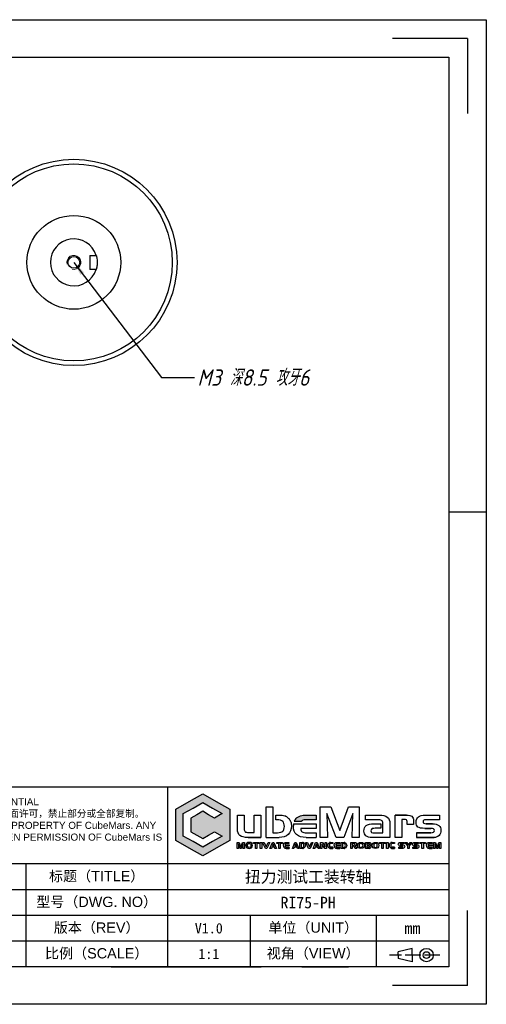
# Model space of a CAD drawing. Header units: inches. Extents: x 340 to 637, y -56 to 154.
# Tile 2 of 2: x 537 to 637, y -56 to 154. Entities that reach past the tile are written whole.
import ezdxf
from ezdxf.enums import TextEntityAlignment as Align

# ---------------------------------------------------------------- set-up
doc = ezdxf.new("R2010")
doc.units = ezdxf.units.IN
doc.linetypes.add('ACAD_ISO02W100', pattern=[15, 12, -3])
doc.layers.add('PDF_图层 1', color=7, linetype='Continuous')
doc.layers.add('尺寸', color=7, linetype='Continuous')
doc.styles.add('gb-s', font='gbeitc.shx', dxfattribs={"bigfont": 'gbcbig.shx'})
doc.styles.add('txt', font='txt.shx', dxfattribs={"bigfont": 'gbcbig.shx'})
doc.styles.add('宋体', font='txt')
doc.dimstyles.new('gb', dxfattribs={"dimtxt": 3.5, "dimasz": 3, "dimexe": 2.25, "dimexo": 2, "dimtad": 1, "dimzin": 0, "dimdsep": 46, "dimtxsty": 'gb-s', "dimcen": 2.5, "dimazin": 0, "dimtfac": 1, "dimtmove": 0, "dimatfit": 3, "dimfxl": 1, "dimtzin": 0, "dimarcsym": 0})

# ---------------------------------------------------------------- blocks, each defined once
blk = doc.blocks.new('工程图外发客户模板')
at = {"linetype": 'ByBlock', "lineweight": -3, "true_color": 0x00aeef}
h = blk.add_hatch(color=140, dxfattribs=at)
h.dxf.hatch_style = 1
edge = h.paths.add_edge_path()
edge.add_spline(control_points=[(2070.61, 1510.03), (2069.96, 1510.03), (2069.46, 1509.88), (2069.13, 1509.59)], knot_values=[0, 0, 0, 0, 1, 1, 1, 1], degree=3, periodic=0)
edge.add_arc((2070.03, 1508.56), 1.37, 131.2988, 157.8409)
edge.add_line((2068.76, 1509.08), (2069.9, 1509.08))
edge.add_arc((2070.23, 1508.83), 0.41, 126.2094, 143.6474, ccw=False)
edge.add_spline(control_points=[(2069.99, 1509.16), (2070.12, 1509.26), (2070.38, 1509.31), (2070.75, 1509.31)], knot_values=[0, 0, 0, 0, 1, 1, 1, 1], degree=3, periodic=0)
edge.add_line((2070.75, 1509.31), (2072.14, 1509.31))
edge.add_line((2072.14, 1509.31), (2072.14, 1510.03))
edge.add_line((2072.14, 1510.03), (2070.61, 1510.03))
at = {"layer": 'PDF_图层 1', "linetype": 'ByBlock', "lineweight": -3, "true_color": 0x00aeef, "transparency": 33554559}
h = blk.add_hatch(color=140, dxfattribs=at)
h.paths.add_polyline_path([(2054.52, 1513.35), (2056.62, 1512.14), (2058.72, 1510.93), (2058.72, 1508.51), (2058.72, 1506.09), (2056.62, 1504.88), (2054.52, 1503.67), (2052.43, 1504.88), (2050.33, 1506.09), (2050.33, 1508.51), (2050.33, 1510.93), (2052.43, 1512.14)])
h.paths.add_polyline_path([(2054.52, 1511.99), (2056.03, 1511.12), (2057.54, 1510.25), (2056.35, 1509.56), (2055.44, 1510.09), (2054.52, 1510.62), (2053.61, 1510.09), (2052.7, 1509.56), (2052.7, 1508.51), (2052.7, 1507.45), (2053.61, 1506.92), (2054.52, 1506.4), (2055.44, 1506.92), (2056.35, 1507.45), (2057.54, 1506.77), (2056.03, 1505.9), (2054.52, 1505.03), (2053.02, 1505.9), (2051.51, 1506.77), (2051.51, 1508.51), (2051.51, 1510.25), (2053.02, 1511.12)], flags=16)
at = {"lineweight": -3}
for p, q in [((1882.1, 1633.7), (2098.61, 1633.7)), ((2098.61, 1633.7), (2098.61, 1480.61)), ((2095.69, 1630.78), (2084.03, 1630.78)), ((2095.69, 1630.78), (2095.69, 1619.12)), ((1887.93, 1627.86), (2092.78, 1627.86)), ((2092.78, 1627.86), (2092.78, 1486.44)), ((2098.61, 1557.15), (2092.78, 1557.15)), ((2049.04, 1514.43), (2049.04, 1486.44)), ((2092.84, 1502.43), (1973.04, 1502.43)), ((2027.04, 1502.43), (2027.04, 1486.44)), ((2092.78, 1498.43), (1973.04, 1498.43)), ((2092.78, 1494.43), (1973.04, 1494.43)), ((2061.91, 1494.43), (2061.91, 1486.44)), ((2081.49, 1494.43), (2081.49, 1486.44)), ((2095.69, 1483.52), (2095.69, 1495.19)), ((2092.78, 1491.18), (2092.78, 1486.44)), ((2092.78, 1490.43), (1973.04, 1490.43)), ((2087.08, 1489.31), (2084.9, 1488.79)), ((2084.9, 1488.26), (2084.9, 1488.79)), ((2084.9, 1488.26), (2084.9, 1487.74)), ((2087.08, 1488.26), (2087.08, 1489.31)), ((2087.08, 1488.26), (2087.08, 1487.21)), ((2087.08, 1487.21), (2084.9, 1487.74)), ((2092.78, 1486.44), (1887.93, 1486.44)), ((2095.69, 1483.52), (2084.03, 1483.52)), ((2098.61, 1480.61), (1882.1, 1480.61))]:
    blk.add_line(p, q, dxfattribs=at)
at = {"linetype": 'ByBlock', "lineweight": -3}
for p, q in [((2064.38, 1506.55), (2064.38, 1511.3)), ((2064.38, 1511.3), (2065.42, 1511.3)), ((2065.42, 1511.3), (2065.42, 1507.29)), ((2065.42, 1511.3), (2065.42, 1511.3)), ((2059.93, 1507.82), (2059.93, 1510.03)), ((2059.93, 1510.03), (2060.97, 1510.03)), ((2060.97, 1510.03), (2060.97, 1507.9)), ((2062.5, 1507.32), (2062.5, 1510.03)), ((2062.5, 1510.03), (2063.55, 1510.03)), ((2063.55, 1510.03), (2063.55, 1506.55)), ((2065.87, 1509.28), (2065.87, 1510.03)), ((2065.87, 1510.03), (2066.32, 1510.03)), ((2067.89, 1509.5), (2067.89, 1509.5)), ((2069.13, 1509.59), (2069.13, 1509.59)), ((2070.61, 1510.03), (2072.14, 1510.03)), ((2070.61, 1510.03), (2070.61, 1510.03)), ((2072.14, 1510.03), (2072.14, 1509.31)), ((2079.85, 1509.31), (2079.85, 1510.03)), ((2079.85, 1510.03), (2081.99, 1510.03)), ((2084.42, 1506.55), (2084.42, 1510.03)), ((2089.11, 1510.03), (2091.35, 1510.03)), ((2089.11, 1510.03), (2089.11, 1510.03)), ((2091.35, 1510.03), (2091.35, 1509.31)), ((2066.06, 1509.28), (2065.87, 1509.28)), ((2066.06, 1509.28), (2066.06, 1509.28)), ((2068.21, 1508.97), (2068.21, 1508.97)), ((2068.64, 1508.65), (2068.64, 1508.65)), ((2068.64, 1508.65), (2069.78, 1508.65)), ((2068.64, 1508.65), (2068.64, 1508.65)), ((2068.76, 1509.08), (2069.9, 1509.08)), ((2069.78, 1508.65), (2071.66, 1508.65)), ((2072.14, 1507.92), (2069.78, 1507.92)), ((2069.99, 1509.16), (2069.99, 1509.16)), ((2072.14, 1509.31), (2070.75, 1509.31)), ((2071.66, 1508.65), (2072.14, 1508.65)), ((2072.14, 1508.65), (2072.14, 1507.92)), ((2081.59, 1509.31), (2079.85, 1509.31)), ((2081.16, 1508.66), (2082.2, 1508.66)), ((2081.16, 1508.66), (2081.16, 1508.66)), ((2082.2, 1507.97), (2081.31, 1507.97)), ((2081.59, 1509.31), (2081.59, 1509.31)), ((2082.2, 1508.66), (2082.2, 1507.97)), ((2082.54, 1508.74), (2082.54, 1508.75)), ((2082.55, 1508.74), (2082.54, 1508.74)), ((2082.55, 1507.97), (2082.55, 1508.74)), ((2082.55, 1507.59), (2082.55, 1507.97)), ((2083.62, 1508.73), (2083.62, 1506.55)), ((2083.62, 1508.73), (2083.62, 1508.73)), ((2085.83, 1509.36), (2085.47, 1509.36)), ((2085.47, 1509.36), (2085.47, 1506.55)), ((2085.83, 1509.36), (2085.83, 1509.36)), ((2086.29, 1508.57), (2086.29, 1509.02)), ((2087.29, 1508.57), (2086.29, 1508.57)), ((2087.29, 1509.16), (2087.29, 1508.57)), ((2087.29, 1509.16), (2087.29, 1509.16)), ((2091.35, 1509.31), (2089.51, 1509.31)), ((2059.93, 1507.82), (2059.93, 1507.82)), ((2061.66, 1507.32), (2062.5, 1507.32)), ((2061.66, 1507.32), (2061.66, 1507.32)), ((2064.38, 1506.55), (2066.39, 1506.55)), ((2065.42, 1507.29), (2066.14, 1507.29)), ((2070.61, 1506.55), (2072.14, 1506.55)), ((2070.75, 1507.28), (2072.14, 1507.28)), ((2072.14, 1507.28), (2072.14, 1506.55)), ((2083.62, 1506.55), (2080.81, 1506.55)), ((2081.24, 1507.25), (2082.55, 1507.25)), ((2081.24, 1507.25), (2081.24, 1507.25)), ((2082.55, 1507.25), (2082.55, 1507.59)), ((2085.47, 1506.55), (2084.42, 1506.55)), ((2087.78, 1507.28), (2087.78, 1506.55)), ((2065.47, 1505.55), (2065.35, 1505.22)), ((2065.35, 1505.22), (2065.6, 1505.22)), ((2065.47, 1505.55), (2065.6, 1505.22)), ((2067.08, 1505.31), (2067.08, 1505.31)), ((2067.29, 1504.9), (2067.29, 1504.9)), ((2067.33, 1505.4), (2067.94, 1505.4)), ((2067.33, 1505.4), (2067.33, 1505.4)), ((2067.94, 1505.23), (2067.33, 1505.23)), ((2067.52, 1505.77), (2067.93, 1505.77)), ((2067.52, 1505.77), (2067.52, 1505.77)), ((2067.93, 1505.61), (2067.55, 1505.61)), ((2067.93, 1505.77), (2067.93, 1505.61)), ((2067.94, 1505.4), (2067.94, 1505.23)), ((2067.94, 1505.01), (2067.94, 1504.85)), ((2068.96, 1505.55), (2068.84, 1505.22)), ((2068.84, 1505.22), (2069.09, 1505.22)), ((2068.96, 1505.55), (2069.09, 1505.22)), ((2069.6, 1504.85), (2069.6, 1505.77)), ((2069.6, 1505.77), (2070.06, 1505.77)), ((2070.07, 1505.61), (2069.81, 1505.61)), ((2069.81, 1505.61), (2069.81, 1505.01)), ((2069.81, 1505.01), (2070.08, 1505.01)), ((2070.07, 1505.61), (2070.07, 1505.61)), ((2070.23, 1505.74), (2070.23, 1505.74)), ((2072.19, 1505.55), (2072.07, 1505.22)), ((2072.07, 1505.22), (2072.32, 1505.22)), ((2072.19, 1505.55), (2072.32, 1505.22)), ((2074.24, 1504.87), (2074.24, 1504.87)), ((2074.77, 1505.6), (2074.39, 1505.6)), ((2074.4, 1505.77), (2074.4, 1505.77)), ((2074.4, 1505.77), (2074.77, 1505.77)), ((2074.4, 1505.77), (2074.4, 1505.77)), ((2074.77, 1505.77), (2074.77, 1505.6)), ((2074.77, 1505.02), (2074.77, 1504.85)), ((2074.96, 1505.31), (2074.96, 1505.31)), ((2075.18, 1504.9), (2075.18, 1504.9)), ((2075.22, 1505.4), (2075.83, 1505.4)), ((2075.22, 1505.4), (2075.22, 1505.4)), ((2075.83, 1505.23), (2075.22, 1505.23)), ((2075.4, 1505.77), (2075.82, 1505.77)), ((2075.4, 1505.77), (2075.4, 1505.77)), ((2075.82, 1505.61), (2075.44, 1505.61)), ((2075.82, 1505.77), (2075.82, 1505.61)), ((2075.83, 1505.4), (2075.83, 1505.23)), ((2075.83, 1505.01), (2075.83, 1504.85)), ((2076.04, 1504.85), (2076.04, 1505.77)), ((2076.04, 1505.77), (2076.51, 1505.77)), ((2076.51, 1505.61), (2076.26, 1505.61)), ((2076.26, 1505.61), (2076.26, 1505.01)), ((2076.26, 1505.01), (2076.53, 1505.01)), ((2076.51, 1505.61), (2076.51, 1505.61)), ((2076.67, 1505.74), (2076.67, 1505.74)), ((2077.53, 1504.85), (2077.53, 1505.77)), ((2077.53, 1505.77), (2078.2, 1505.77)), ((2078.03, 1505.62), (2077.75, 1505.62)), ((2077.75, 1505.62), (2077.75, 1505.36)), ((2077.75, 1505.36), (2078.03, 1505.36)), ((2078, 1505.21), (2077.75, 1505.21)), ((2077.75, 1505.21), (2077.75, 1504.85)), ((2078.24, 1504.85), (2078, 1505.21)), ((2078.03, 1505.62), (2078.03, 1505.62)), ((2078.24, 1505.23), (2078.5, 1504.85)), ((2079.84, 1504.85), (2079.84, 1505.77)), ((2079.84, 1505.77), (2080.42, 1505.77)), ((2080.35, 1505.22), (2080.04, 1505.22)), ((2080.04, 1505.22), (2080.04, 1505.01)), ((2080.04, 1505.01), (2080.36, 1505.01)), ((2080.34, 1505.6), (2080.05, 1505.6)), ((2080.05, 1505.6), (2080.05, 1505.38)), ((2080.05, 1505.38), (2080.35, 1505.38)), ((2080.34, 1505.6), (2080.34, 1505.6)), ((2080.35, 1505.22), (2080.35, 1505.22)), ((2080.62, 1504.93), (2080.62, 1504.93)), ((2083.8, 1504.87), (2083.8, 1504.87)), ((2084.33, 1505.6), (2083.94, 1505.6)), ((2083.96, 1505.77), (2083.96, 1505.77)), ((2083.96, 1505.77), (2084.33, 1505.77)), ((2083.96, 1505.77), (2083.96, 1505.77)), ((2084.33, 1505.77), (2084.33, 1505.6)), ((2084.33, 1505.02), (2084.33, 1504.85)), ((2084.99, 1504.85), (2084.99, 1505.02)), ((2084.99, 1505.02), (2085.53, 1505.02)), ((2085.02, 1505.31), (2085.02, 1505.31)), ((2085.25, 1505.77), (2085.87, 1505.77)), ((2085.25, 1505.77), (2085.25, 1505.77)), ((2085.87, 1505.62), (2085.32, 1505.62)), ((2085.87, 1505.77), (2085.87, 1505.62)), ((2087.2, 1504.85), (2087.2, 1505.02)), ((2087.2, 1505.02), (2087.74, 1505.02)), ((2087.23, 1505.31), (2087.23, 1505.31)), ((2087.45, 1505.77), (2088.08, 1505.77)), ((2087.45, 1505.77), (2087.45, 1505.77)), ((2088.08, 1505.62), (2087.53, 1505.62)), ((2088.08, 1505.77), (2088.08, 1505.62)), ((2089.31, 1505.31), (2089.31, 1505.31)), ((2089.53, 1504.9), (2089.53, 1504.9)), ((2089.57, 1505.4), (2090.18, 1505.4)), ((2089.57, 1505.4), (2089.57, 1505.4)), ((2090.18, 1505.23), (2089.57, 1505.23)), ((2089.76, 1505.77), (2090.17, 1505.77)), ((2089.76, 1505.77), (2089.76, 1505.77)), ((2090.17, 1505.61), (2089.79, 1505.61)), ((2090.17, 1505.77), (2090.17, 1505.61)), ((2090.18, 1505.4), (2090.18, 1505.23)), ((2090.18, 1505.01), (2090.18, 1504.85)), ((2070.09, 1504.85), (2069.6, 1504.85)), ((2070.09, 1504.85), (2070.09, 1504.85)), ((2070.09, 1504.85), (2070.09, 1504.85)), ((2076.54, 1504.85), (2076.04, 1504.85)), ((2076.54, 1504.85), (2076.54, 1504.85)), ((2076.54, 1504.85), (2076.54, 1504.85)), ((2077.75, 1504.85), (2077.53, 1504.85)), ((2078.5, 1504.85), (2078.24, 1504.85)), ((2078.5, 1504.85), (2078.5, 1504.85)), ((2080.44, 1504.85), (2079.84, 1504.85)), ((2080.44, 1504.85), (2080.44, 1504.85)), ((2080.44, 1504.85), (2080.44, 1504.85)), ((2085.64, 1504.85), (2084.99, 1504.85)), ((2085.64, 1504.85), (2085.64, 1504.85)), ((2087.85, 1504.85), (2087.2, 1504.85)), ((2087.85, 1504.85), (2087.85, 1504.85))]:
    blk.add_line(p, q, dxfattribs=at)
at = {"color": 1, "linetype": 'ACAD_ISO02W100', "lineweight": -3, "ltscale": 0.2}
blk.add_line((2091.41, 1488.26), (2083.54, 1488.26), dxfattribs=at)
at = {"linetype": 'ByBlock', "lineweight": -3}
for points in [[(2054.52, 1513.35), (2056.62, 1512.14), (2058.72, 1510.93), (2058.72, 1508.51), (2058.72, 1506.09), (2056.62, 1504.88), (2054.52, 1503.67), (2052.43, 1504.88), (2050.33, 1506.09), (2050.33, 1508.51), (2050.33, 1510.93), (2052.43, 1512.14), (2054.52, 1513.35)], [(2054.52, 1511.99), (2056.03, 1511.12), (2057.54, 1510.25), (2056.35, 1509.56), (2055.44, 1510.09), (2054.52, 1510.62), (2053.61, 1510.09), (2052.7, 1509.56), (2052.7, 1508.51), (2052.7, 1507.45), (2053.61, 1506.92), (2054.52, 1506.4), (2055.44, 1506.92), (2056.35, 1507.45), (2057.54, 1506.77), (2056.03, 1505.9), (2054.52, 1505.03), (2053.02, 1505.9), (2051.51, 1506.77), (2051.51, 1508.51), (2051.51, 1510.25), (2053.02, 1511.12), (2054.52, 1511.99)], [(2072.8, 1511.3), (2074.46, 1511.3), (2075.84, 1507.65), (2077.21, 1511.3), (2078.87, 1511.3), (2078.87, 1506.55), (2077.76, 1506.55), (2077.85, 1510.25), (2076.47, 1506.55), (2075.27, 1506.55), (2073.84, 1510.28), (2073.95, 1506.55), (2072.8, 1506.55), (2072.8, 1511.3)], [(2084.42, 1510.03), (2086.18, 1510.03), (2084.42, 1510.03)], [(2089.98, 1507.96), (2089.08, 1507.96), (2089.98, 1507.96)], [(2089.28, 1508.68), (2090.23, 1508.68), (2089.28, 1508.68)], [(2063.55, 1506.55), (2061.58, 1506.55), (2063.55, 1506.55)], [(2087.78, 1507.28), (2089.98, 1507.28), (2087.78, 1507.28)], [(2090.48, 1506.55), (2087.78, 1506.55), (2090.48, 1506.55)], [(2061.03, 1504.85), (2060.83, 1504.85), (2060.83, 1505.56), (2060.57, 1504.85), (2060.34, 1504.85), (2060.07, 1505.57), (2060.07, 1504.85), (2059.88, 1504.85), (2059.88, 1505.77), (2060.18, 1505.77), (2060.45, 1505.05), (2060.71, 1505.77), (2061.03, 1505.77), (2061.03, 1504.85)], [(2063.29, 1505.62), (2062.95, 1505.62), (2062.95, 1504.85), (2062.74, 1504.85), (2062.74, 1505.62), (2062.4, 1505.62), (2062.4, 1505.77), (2063.29, 1505.77), (2063.29, 1505.62)], [(2063.71, 1504.85), (2063.47, 1504.85), (2063.47, 1505.77), (2063.71, 1505.77), (2063.71, 1504.85)], [(2064.94, 1505.77), (2064.5, 1504.85), (2064.27, 1504.85), (2063.84, 1505.77), (2064.09, 1505.77), (2064.39, 1505.07), (2064.69, 1505.77), (2064.94, 1505.77)], [(2065.98, 1504.85), (2065.75, 1504.85), (2065.67, 1505.06), (2065.29, 1505.06), (2065.2, 1504.85), (2064.98, 1504.85), (2065.35, 1505.77), (2065.58, 1505.77), (2065.98, 1504.85)], [(2066.93, 1505.62), (2066.59, 1505.62), (2066.59, 1504.85), (2066.37, 1504.85), (2066.37, 1505.62), (2066.03, 1505.62), (2066.03, 1505.77), (2066.93, 1505.77), (2066.93, 1505.62)], [(2067.53, 1505.01), (2067.94, 1505.01), (2067.53, 1505.01)], [(2069.47, 1504.85), (2069.24, 1504.85), (2069.16, 1505.06), (2068.78, 1505.06), (2068.69, 1504.85), (2068.47, 1504.85), (2068.84, 1505.77), (2069.07, 1505.77), (2069.47, 1504.85)], [(2071.67, 1505.77), (2071.22, 1504.85), (2070.99, 1504.85), (2070.56, 1505.77), (2070.82, 1505.77), (2071.11, 1505.07), (2071.42, 1505.77), (2071.67, 1505.77)], [(2072.7, 1504.85), (2072.47, 1504.85), (2072.39, 1505.06), (2072.01, 1505.06), (2071.93, 1504.85), (2071.7, 1504.85), (2072.08, 1505.77), (2072.3, 1505.77), (2072.7, 1504.85)], [(2073.79, 1504.85), (2073.49, 1504.85), (2073.05, 1505.53), (2073.05, 1504.85), (2072.83, 1504.85), (2072.83, 1505.77), (2073.13, 1505.77), (2073.56, 1505.08), (2073.56, 1505.77), (2073.79, 1505.77), (2073.79, 1504.85)], [(2074.4, 1505.02), (2074.77, 1505.02), (2074.4, 1505.02)], [(2075.42, 1505.01), (2075.83, 1505.01), (2075.42, 1505.01)], [(2080.68, 1505.54), (2080.68, 1505.53), (2080.68, 1505.54)], [(2082.93, 1505.62), (2082.58, 1505.62), (2082.58, 1504.85), (2082.37, 1504.85), (2082.37, 1505.62), (2082.03, 1505.62), (2082.03, 1505.77), (2082.93, 1505.77), (2082.93, 1505.62)], [(2083.34, 1504.85), (2083.1, 1504.85), (2083.1, 1505.77), (2083.34, 1505.77), (2083.34, 1504.85)], [(2083.96, 1505.02), (2084.33, 1505.02), (2083.96, 1505.02)], [(2085.5, 1505.24), (2085.23, 1505.24), (2085.5, 1505.24)], [(2085.33, 1505.4), (2085.63, 1505.4), (2085.33, 1505.4)], [(2087.04, 1505.77), (2086.63, 1505.24), (2086.63, 1504.85), (2086.42, 1504.85), (2086.42, 1505.24), (2086.02, 1505.77), (2086.28, 1505.77), (2086.52, 1505.41), (2086.77, 1505.77), (2087.04, 1505.77)], [(2087.7, 1505.24), (2087.43, 1505.24), (2087.7, 1505.24)], [(2087.54, 1505.4), (2087.84, 1505.4), (2087.54, 1505.4)], [(2089.17, 1505.62), (2088.83, 1505.62), (2088.83, 1504.85), (2088.61, 1504.85), (2088.61, 1505.62), (2088.27, 1505.62), (2088.27, 1505.77), (2089.17, 1505.77), (2089.17, 1505.62)], [(2089.77, 1505.01), (2090.18, 1505.01), (2089.77, 1505.01)], [(2091.55, 1504.85), (2091.35, 1504.85), (2091.35, 1505.56), (2091.09, 1504.85), (2090.85, 1504.85), (2090.59, 1505.57), (2090.59, 1504.85), (2090.39, 1504.85), (2090.39, 1505.77), (2090.7, 1505.77), (2090.97, 1505.05), (2091.23, 1505.77), (2091.55, 1505.77), (2091.55, 1504.85)], [(2067.94, 1504.85), (2067.49, 1504.85), (2067.94, 1504.85)], [(2074.77, 1504.85), (2074.37, 1504.85), (2074.77, 1504.85)], [(2075.83, 1504.85), (2075.38, 1504.85), (2075.83, 1504.85)], [(2084.33, 1504.85), (2083.92, 1504.85), (2084.33, 1504.85)], [(2090.18, 1504.85), (2089.73, 1504.85), (2090.18, 1504.85)]]:
    blk.add_lwpolyline(points, close=True, dxfattribs=at)
blk.add_lwpolyline([(2080.68, 1505.54, 0.038218), (2080.68, 1505.56), (2080.68, 1505.54, 0.038218)], format="xyb", close=True, dxfattribs=at)
at = {"lineweight": -3}
for radius in [1.05, 0.525]:
    blk.add_circle((2089.31, 1488.26), radius, dxfattribs=at)
at = {"linetype": 'ByBlock', "lineweight": -3}
for centre, radius, start, end in [((2066.81, 1508.55), 1.43, 41.315, 71.2325), ((2066.69, 1508.4), 1.63, 20.4996, 42.4078), ((2070.03, 1508.56), 1.37, 131.2988, 157.8409), ((2071.11, 1508.3), 2.5, 171.8695, 180.1971), ((2070.23, 1508.83), 0.41, 126.2094, 143.6474), ((2067.63, 1505.3), 0.552, 179.3507, 205.7141), ((2067.49, 1505.3), 0.447, 243.3823, 269.9707), ((2070.06, 1505.3), 0.47, 69.3181, 89.8524), ((2070.1, 1505.44), 0.59, 269.4959, 280.1649), ((2074.4, 1505.31), 0.466, 90.0685, 112.4968), ((2074.37, 1505.3), 0.45, 254.163, 269.961), ((2075.51, 1505.3), 0.552, 179.3507, 205.7141), ((2075.38, 1505.3), 0.447, 243.38, 269.9636), ((2076.51, 1505.3), 0.47, 69.3181, 89.8524), ((2076.54, 1505.44), 0.59, 269.4915, 280.1629), ((2080.45, 1505.1), 0.244, 269.0255, 315.2757), ((2080.46, 1505.1), 0.238, 313.6236, 1.005), ((2083.96, 1505.31), 0.466, 90.0687, 112.5057), ((2083.92, 1505.3), 0.45, 254.17, 269.9541), ((2085.22, 1505.56), 0.315, 230.4204, 270.8321), ((2087.43, 1505.56), 0.315, 230.4111, 270.8414), ((2089.87, 1505.3), 0.552, 179.3507, 205.7141), ((2089.73, 1505.3), 0.447, 243.38, 269.9636)]:
    blk.add_arc(centre, radius, start, end, dxfattribs=at)
at = {"layer": 'PDF_图层 1', "linetype": 'ByBlock', "lineweight": -3}
for points in [[(2066.32, 1510.03), (2066.72, 1510.03), (2067.04, 1509.99), (2067.27, 1509.91)], [(2081.99, 1510.03), (2082.53, 1510.03), (2082.94, 1509.92), (2083.21, 1509.71)], [(2083.21, 1509.71), (2083.48, 1509.49), (2083.62, 1509.16), (2083.62, 1508.73)], [(2086.18, 1510.03), (2086.59, 1510.03), (2086.87, 1509.97), (2087.04, 1509.84)], [(2087.04, 1509.84), (2087.21, 1509.71), (2087.29, 1509.48), (2087.29, 1509.16)], [(2087.71, 1508.94), (2087.71, 1509.32), (2087.83, 1509.59), (2088.05, 1509.77)], [(2088.05, 1509.77), (2088.28, 1509.94), (2088.63, 1510.03), (2089.11, 1510.03)], [(2066.96, 1509.05), (2066.78, 1509.2), (2066.48, 1509.28), (2066.06, 1509.28)], [(2067.22, 1508.27), (2067.22, 1508.63), (2067.13, 1508.89), (2066.96, 1509.05)], [(2066.98, 1507.52), (2067.14, 1507.66), (2067.22, 1507.91), (2067.22, 1508.27)], [(2068.32, 1508.33), (2068.32, 1507.77), (2068.15, 1507.34), (2067.81, 1507.02)], [(2068.21, 1508.97), (2068.28, 1508.78), (2068.32, 1508.56), (2068.32, 1508.33)], [(2069.12, 1506.99), (2068.79, 1507.28), (2068.62, 1507.72), (2068.62, 1508.29)], [(2069.78, 1507.92), (2069.79, 1507.67), (2069.85, 1507.5), (2069.98, 1507.41)], [(2070.75, 1509.31), (2070.38, 1509.31), (2070.12, 1509.26), (2069.99, 1509.16)], [(2079.59, 1507.55), (2079.59, 1507.95), (2079.71, 1508.23), (2079.95, 1508.41)], [(2079.95, 1508.41), (2080.19, 1508.58), (2080.6, 1508.66), (2081.16, 1508.66)], [(2081.31, 1507.97), (2081.07, 1507.97), (2080.9, 1507.94), (2080.81, 1507.88)], [(2082.33, 1509.19), (2082.19, 1509.27), (2081.95, 1509.31), (2081.59, 1509.31)], [(2082.54, 1508.75), (2082.54, 1508.96), (2082.47, 1509.1), (2082.33, 1509.19)], [(2086.21, 1509.3), (2086.15, 1509.34), (2086.03, 1509.36), (2085.83, 1509.36)], [(2086.29, 1509.02), (2086.29, 1509.16), (2086.26, 1509.25), (2086.21, 1509.3)], [(2087.99, 1508.17), (2087.81, 1508.32), (2087.71, 1508.57), (2087.71, 1508.94)], [(2089.08, 1507.96), (2088.54, 1507.96), (2088.18, 1508.03), (2087.99, 1508.17)], [(2088.92, 1509.24), (2088.83, 1509.19), (2088.79, 1509.11), (2088.79, 1508.99)], [(2088.79, 1508.99), (2088.79, 1508.88), (2088.83, 1508.8), (2088.9, 1508.75)], [(2088.9, 1508.75), (2088.98, 1508.7), (2089.11, 1508.68), (2089.28, 1508.68)], [(2089.51, 1509.31), (2089.21, 1509.31), (2089.01, 1509.28), (2088.92, 1509.24)], [(2090.41, 1507.87), (2090.32, 1507.93), (2090.17, 1507.96), (2089.98, 1507.96)], [(2090.23, 1508.68), (2090.66, 1508.68), (2090.99, 1508.59), (2091.22, 1508.41)], [(2091.22, 1508.41), (2091.44, 1508.23), (2091.56, 1507.97), (2091.56, 1507.64)], [(2060.32, 1506.85), (2060.06, 1507.05), (2059.93, 1507.38), (2059.93, 1507.82)], [(2061.58, 1506.55), (2061, 1506.55), (2060.58, 1506.65), (2060.32, 1506.85)], [(2060.97, 1507.9), (2060.97, 1507.67), (2061.02, 1507.51), (2061.11, 1507.43)], [(2061.11, 1507.43), (2061.2, 1507.36), (2061.39, 1507.32), (2061.66, 1507.32)], [(2066.14, 1507.29), (2066.54, 1507.29), (2066.82, 1507.37), (2066.98, 1507.52)], [(2067.81, 1507.02), (2067.47, 1506.71), (2067, 1506.55), (2066.39, 1506.55)], [(2070.61, 1506.55), (2069.96, 1506.55), (2069.46, 1506.7), (2069.12, 1506.99)], [(2069.98, 1507.41), (2070.1, 1507.32), (2070.35, 1507.28), (2070.75, 1507.28)], [(2079.9, 1506.81), (2079.69, 1506.99), (2079.59, 1507.23), (2079.59, 1507.55)], [(2080.81, 1506.55), (2080.42, 1506.55), (2080.11, 1506.64), (2079.9, 1506.81)], [(2080.81, 1507.88), (2080.71, 1507.82), (2080.67, 1507.72), (2080.67, 1507.58)], [(2080.67, 1507.58), (2080.67, 1507.46), (2080.71, 1507.37), (2080.78, 1507.32)], [(2080.78, 1507.32), (2080.85, 1507.27), (2081.01, 1507.25), (2081.24, 1507.25)], [(2089.98, 1507.28), (2090.18, 1507.28), (2090.32, 1507.3), (2090.41, 1507.36)], [(2090.54, 1507.61), (2090.54, 1507.73), (2090.5, 1507.82), (2090.41, 1507.87)], [(2090.41, 1507.36), (2090.5, 1507.41), (2090.54, 1507.5), (2090.54, 1507.61)], [(2091.26, 1506.85), (2091.05, 1506.65), (2090.79, 1506.55), (2090.48, 1506.55)], [(2091.56, 1507.64), (2091.56, 1507.32), (2091.46, 1507.05), (2091.26, 1506.85)], [(2067.08, 1505.31), (2067.08, 1505.4), (2067.09, 1505.48), (2067.13, 1505.55)], [(2067.13, 1505.55), (2067.17, 1505.63), (2067.22, 1505.69), (2067.29, 1505.72)], [(2067.29, 1504.9), (2067.22, 1504.93), (2067.17, 1504.99), (2067.13, 1505.06)], [(2067.29, 1505.72), (2067.33, 1505.74), (2067.36, 1505.75), (2067.4, 1505.76)], [(2067.35, 1505.48), (2067.34, 1505.46), (2067.33, 1505.43), (2067.33, 1505.4)], [(2067.33, 1505.23), (2067.33, 1505.2), (2067.34, 1505.18), (2067.35, 1505.15)], [(2067.39, 1505.55), (2067.37, 1505.52), (2067.36, 1505.5), (2067.35, 1505.48)], [(2067.35, 1505.15), (2067.35, 1505.13), (2067.37, 1505.11), (2067.39, 1505.09)], [(2067.46, 1505.6), (2067.44, 1505.59), (2067.42, 1505.57), (2067.39, 1505.55)], [(2067.39, 1505.09), (2067.41, 1505.06), (2067.43, 1505.04), (2067.45, 1505.03)], [(2067.4, 1505.76), (2067.43, 1505.77), (2067.47, 1505.77), (2067.52, 1505.77)], [(2067.45, 1505.03), (2067.48, 1505.02), (2067.5, 1505.01), (2067.53, 1505.01)], [(2067.55, 1505.61), (2067.51, 1505.61), (2067.49, 1505.6), (2067.46, 1505.6)], [(2070.21, 1505.51), (2070.18, 1505.58), (2070.13, 1505.61), (2070.07, 1505.61)], [(2070.08, 1505.01), (2070.14, 1505.01), (2070.19, 1505.04), (2070.22, 1505.1)], [(2070.4, 1505.02), (2070.35, 1504.93), (2070.29, 1504.88), (2070.2, 1504.86)], [(2070.25, 1505.3), (2070.25, 1505.38), (2070.24, 1505.45), (2070.21, 1505.51)], [(2070.22, 1505.1), (2070.24, 1505.16), (2070.25, 1505.22), (2070.25, 1505.3)], [(2070.23, 1505.74), (2070.3, 1505.72), (2070.36, 1505.66), (2070.4, 1505.57)], [(2070.4, 1505.57), (2070.44, 1505.49), (2070.46, 1505.4), (2070.46, 1505.3)], [(2070.46, 1505.3), (2070.46, 1505.19), (2070.44, 1505.1), (2070.4, 1505.02)], [(2074, 1505.3), (2074, 1505.4), (2074.02, 1505.49), (2074.05, 1505.57)], [(2074.06, 1505.03), (2074.02, 1505.11), (2074, 1505.2), (2074, 1505.3)], [(2074.05, 1505.57), (2074.09, 1505.65), (2074.15, 1505.71), (2074.23, 1505.74)], [(2074.24, 1504.87), (2074.17, 1504.89), (2074.1, 1504.95), (2074.06, 1505.03)], [(2074.25, 1505.5), (2074.23, 1505.44), (2074.22, 1505.37), (2074.22, 1505.29)], [(2074.22, 1505.29), (2074.22, 1505.22), (2074.23, 1505.16), (2074.26, 1505.11)], [(2074.39, 1505.6), (2074.33, 1505.6), (2074.28, 1505.56), (2074.25, 1505.5)], [(2074.26, 1505.11), (2074.29, 1505.05), (2074.34, 1505.02), (2074.4, 1505.02)], [(2074.96, 1505.31), (2074.96, 1505.4), (2074.98, 1505.48), (2075.01, 1505.55)], [(2075.01, 1505.55), (2075.05, 1505.63), (2075.11, 1505.69), (2075.18, 1505.72)], [(2075.18, 1504.9), (2075.11, 1504.93), (2075.05, 1504.99), (2075.02, 1505.06)], [(2075.18, 1505.72), (2075.21, 1505.74), (2075.25, 1505.75), (2075.28, 1505.76)], [(2075.23, 1505.48), (2075.22, 1505.46), (2075.22, 1505.43), (2075.22, 1505.4)], [(2075.22, 1505.23), (2075.22, 1505.2), (2075.22, 1505.18), (2075.23, 1505.15)], [(2075.28, 1505.55), (2075.26, 1505.52), (2075.24, 1505.5), (2075.23, 1505.48)], [(2075.23, 1505.15), (2075.24, 1505.13), (2075.25, 1505.11), (2075.27, 1505.09)], [(2075.27, 1505.09), (2075.29, 1505.06), (2075.32, 1505.04), (2075.34, 1505.03)], [(2075.28, 1505.76), (2075.32, 1505.77), (2075.36, 1505.77), (2075.4, 1505.77)], [(2075.35, 1505.6), (2075.33, 1505.59), (2075.3, 1505.57), (2075.28, 1505.55)], [(2075.34, 1505.03), (2075.36, 1505.02), (2075.39, 1505.01), (2075.42, 1505.01)], [(2075.44, 1505.61), (2075.4, 1505.61), (2075.37, 1505.6), (2075.35, 1505.6)], [(2076.66, 1505.51), (2076.63, 1505.58), (2076.58, 1505.61), (2076.51, 1505.61)], [(2076.53, 1505.01), (2076.59, 1505.01), (2076.63, 1505.04), (2076.66, 1505.1)], [(2076.84, 1505.02), (2076.8, 1504.93), (2076.73, 1504.88), (2076.65, 1504.86)], [(2076.7, 1505.3), (2076.7, 1505.38), (2076.69, 1505.45), (2076.66, 1505.51)], [(2076.66, 1505.1), (2076.69, 1505.16), (2076.7, 1505.22), (2076.7, 1505.3)], [(2076.67, 1505.74), (2076.75, 1505.72), (2076.81, 1505.66), (2076.85, 1505.57)], [(2076.91, 1505.3), (2076.91, 1505.19), (2076.89, 1505.1), (2076.84, 1505.02)], [(2076.85, 1505.57), (2076.89, 1505.49), (2076.91, 1505.4), (2076.91, 1505.3)], [(2078.16, 1505.58), (2078.12, 1505.61), (2078.08, 1505.62), (2078.03, 1505.62)], [(2078.03, 1505.36), (2078.07, 1505.36), (2078.11, 1505.37), (2078.14, 1505.39)], [(2078.14, 1505.39), (2078.18, 1505.41), (2078.2, 1505.44), (2078.2, 1505.48)], [(2078.2, 1505.48), (2078.2, 1505.53), (2078.19, 1505.56), (2078.16, 1505.58)], [(2078.2, 1505.77), (2078.28, 1505.77), (2078.34, 1505.74), (2078.39, 1505.69)], [(2078.41, 1505.31), (2078.36, 1505.27), (2078.31, 1505.24), (2078.24, 1505.23)], [(2078.39, 1505.69), (2078.44, 1505.63), (2078.47, 1505.56), (2078.47, 1505.48)], [(2078.47, 1505.48), (2078.47, 1505.41), (2078.45, 1505.36), (2078.41, 1505.31)], [(2078.62, 1505.33), (2078.62, 1505.47), (2078.66, 1505.58), (2078.74, 1505.66)], [(2078.75, 1504.94), (2078.66, 1505.02), (2078.62, 1505.15), (2078.62, 1505.33)], [(2078.74, 1505.66), (2078.83, 1505.75), (2078.96, 1505.79), (2079.13, 1505.79)], [(2079.13, 1504.84), (2078.96, 1504.84), (2078.84, 1504.87), (2078.75, 1504.94)], [(2078.91, 1505.53), (2078.87, 1505.48), (2078.85, 1505.41), (2078.85, 1505.32)], [(2078.85, 1505.32), (2078.85, 1505.22), (2078.87, 1505.15), (2078.9, 1505.1)], [(2078.9, 1505.1), (2078.94, 1505.03), (2079.02, 1505), (2079.14, 1505)], [(2079.12, 1505.63), (2079.03, 1505.63), (2078.96, 1505.59), (2078.91, 1505.53)], [(2079.34, 1505.54), (2079.29, 1505.6), (2079.22, 1505.63), (2079.12, 1505.63)], [(2079.13, 1505.79), (2079.32, 1505.79), (2079.45, 1505.75), (2079.53, 1505.67)], [(2079.49, 1504.93), (2079.41, 1504.87), (2079.29, 1504.84), (2079.13, 1504.84)], [(2079.14, 1505), (2079.24, 1505), (2079.31, 1505.03), (2079.35, 1505.1)], [(2079.4, 1505.32), (2079.4, 1505.41), (2079.38, 1505.48), (2079.34, 1505.54)], [(2079.35, 1505.1), (2079.38, 1505.15), (2079.4, 1505.22), (2079.4, 1505.32)], [(2079.63, 1505.31), (2079.63, 1505.14), (2079.59, 1505.01), (2079.49, 1504.93)], [(2079.53, 1505.67), (2079.6, 1505.59), (2079.63, 1505.47), (2079.63, 1505.31)], [(2080.41, 1505.57), (2080.39, 1505.59), (2080.37, 1505.6), (2080.34, 1505.6)], [(2080.35, 1505.38), (2080.38, 1505.38), (2080.4, 1505.39), (2080.42, 1505.41)], [(2080.43, 1505.19), (2080.41, 1505.21), (2080.38, 1505.22), (2080.35, 1505.22)], [(2080.36, 1505.01), (2080.39, 1505.01), (2080.41, 1505.02), (2080.43, 1505.04)], [(2080.44, 1505.48), (2080.44, 1505.52), (2080.43, 1505.54), (2080.41, 1505.57)], [(2080.42, 1505.77), (2080.49, 1505.77), (2080.54, 1505.75), (2080.59, 1505.71)], [(2080.42, 1505.41), (2080.43, 1505.43), (2080.44, 1505.46), (2080.44, 1505.48)], [(2080.45, 1505.11), (2080.45, 1505.14), (2080.45, 1505.17), (2080.43, 1505.19)], [(2080.43, 1505.04), (2080.45, 1505.06), (2080.45, 1505.08), (2080.45, 1505.11)], [(2080.64, 1505.4), (2080.62, 1505.36), (2080.59, 1505.33), (2080.54, 1505.31)], [(2080.54, 1505.31), (2080.59, 1505.29), (2080.62, 1505.27), (2080.65, 1505.23)], [(2080.59, 1505.71), (2080.64, 1505.68), (2080.67, 1505.62), (2080.68, 1505.56)], [(2080.68, 1505.53), (2080.68, 1505.48), (2080.67, 1505.44), (2080.64, 1505.4)], [(2080.65, 1505.23), (2080.68, 1505.19), (2080.69, 1505.15), (2080.69, 1505.1)], [(2080.88, 1505.33), (2080.88, 1505.47), (2080.92, 1505.58), (2081, 1505.66)], [(2081.01, 1504.94), (2080.92, 1505.02), (2080.88, 1505.15), (2080.88, 1505.33)], [(2081, 1505.66), (2081.08, 1505.75), (2081.21, 1505.79), (2081.39, 1505.79)], [(2081.39, 1504.84), (2081.22, 1504.84), (2081.09, 1504.87), (2081.01, 1504.94)], [(2081.17, 1505.53), (2081.13, 1505.48), (2081.11, 1505.41), (2081.11, 1505.32)], [(2081.11, 1505.32), (2081.11, 1505.22), (2081.12, 1505.15), (2081.16, 1505.1)], [(2081.16, 1505.1), (2081.2, 1505.03), (2081.28, 1505), (2081.4, 1505)], [(2081.38, 1505.63), (2081.29, 1505.63), (2081.22, 1505.59), (2081.17, 1505.53)], [(2081.59, 1505.54), (2081.55, 1505.6), (2081.47, 1505.63), (2081.38, 1505.63)], [(2081.39, 1505.79), (2081.58, 1505.79), (2081.71, 1505.75), (2081.79, 1505.67)], [(2081.74, 1504.93), (2081.66, 1504.87), (2081.55, 1504.84), (2081.39, 1504.84)], [(2081.4, 1505), (2081.5, 1505), (2081.57, 1505.03), (2081.61, 1505.1)], [(2081.66, 1505.32), (2081.66, 1505.41), (2081.64, 1505.48), (2081.59, 1505.54)], [(2081.61, 1505.1), (2081.64, 1505.15), (2081.66, 1505.22), (2081.66, 1505.32)], [(2081.89, 1505.31), (2081.89, 1505.14), (2081.84, 1505.01), (2081.74, 1504.93)], [(2081.79, 1505.67), (2081.86, 1505.59), (2081.89, 1505.47), (2081.89, 1505.31)], [(2083.55, 1505.3), (2083.55, 1505.4), (2083.57, 1505.49), (2083.61, 1505.57)], [(2083.62, 1505.03), (2083.57, 1505.11), (2083.55, 1505.2), (2083.55, 1505.3)], [(2083.61, 1505.57), (2083.65, 1505.65), (2083.71, 1505.71), (2083.78, 1505.74)], [(2083.8, 1504.87), (2083.72, 1504.89), (2083.66, 1504.95), (2083.62, 1505.03)], [(2083.81, 1505.5), (2083.79, 1505.44), (2083.78, 1505.37), (2083.78, 1505.29)], [(2083.78, 1505.29), (2083.78, 1505.22), (2083.79, 1505.16), (2083.82, 1505.11)], [(2083.94, 1505.6), (2083.88, 1505.6), (2083.84, 1505.56), (2083.81, 1505.5)], [(2083.82, 1505.11), (2083.85, 1505.05), (2083.9, 1505.02), (2083.96, 1505.02)], [(2084.93, 1505.5), (2084.93, 1505.58), (2084.96, 1505.65), (2085.02, 1505.7)], [(2085.02, 1505.31), (2084.96, 1505.36), (2084.93, 1505.42), (2084.93, 1505.5)], [(2085.02, 1505.7), (2085.08, 1505.75), (2085.15, 1505.77), (2085.25, 1505.77)], [(2085.24, 1505.59), (2085.22, 1505.56), (2085.21, 1505.54), (2085.21, 1505.51)], [(2085.21, 1505.51), (2085.21, 1505.48), (2085.22, 1505.45), (2085.24, 1505.43)], [(2085.32, 1505.62), (2085.29, 1505.62), (2085.27, 1505.61), (2085.24, 1505.59)], [(2085.24, 1505.43), (2085.27, 1505.41), (2085.3, 1505.4), (2085.33, 1505.4)], [(2085.66, 1505.12), (2085.66, 1505.2), (2085.61, 1505.24), (2085.5, 1505.24)], [(2085.53, 1505.02), (2085.57, 1505.02), (2085.6, 1505.03), (2085.62, 1505.04)], [(2085.62, 1505.04), (2085.65, 1505.06), (2085.66, 1505.09), (2085.66, 1505.12)], [(2085.63, 1505.4), (2085.72, 1505.4), (2085.8, 1505.38), (2085.85, 1505.33)], [(2085.85, 1504.94), (2085.79, 1504.88), (2085.73, 1504.85), (2085.64, 1504.85)], [(2085.85, 1505.33), (2085.9, 1505.28), (2085.93, 1505.22), (2085.93, 1505.14)], [(2085.93, 1505.14), (2085.93, 1505.06), (2085.9, 1504.99), (2085.85, 1504.94)], [(2087.14, 1505.5), (2087.14, 1505.58), (2087.17, 1505.65), (2087.23, 1505.7)], [(2087.23, 1505.31), (2087.17, 1505.36), (2087.14, 1505.42), (2087.14, 1505.5)], [(2087.23, 1505.7), (2087.28, 1505.75), (2087.36, 1505.77), (2087.45, 1505.77)], [(2087.45, 1505.59), (2087.43, 1505.56), (2087.41, 1505.54), (2087.41, 1505.51)], [(2087.41, 1505.51), (2087.41, 1505.48), (2087.43, 1505.45), (2087.45, 1505.43)], [(2087.53, 1505.62), (2087.5, 1505.62), (2087.48, 1505.61), (2087.45, 1505.59)], [(2087.45, 1505.43), (2087.48, 1505.41), (2087.5, 1505.4), (2087.54, 1505.4)], [(2087.87, 1505.12), (2087.87, 1505.2), (2087.82, 1505.24), (2087.7, 1505.24)], [(2087.74, 1505.02), (2087.77, 1505.02), (2087.8, 1505.03), (2087.83, 1505.04)], [(2087.83, 1505.04), (2087.86, 1505.06), (2087.87, 1505.09), (2087.87, 1505.12)], [(2087.84, 1505.4), (2087.93, 1505.4), (2088, 1505.38), (2088.06, 1505.33)], [(2088.06, 1504.94), (2088, 1504.88), (2087.93, 1504.85), (2087.85, 1504.85)], [(2088.06, 1505.33), (2088.11, 1505.28), (2088.14, 1505.22), (2088.14, 1505.14)], [(2088.14, 1505.14), (2088.14, 1505.06), (2088.11, 1504.99), (2088.06, 1504.94)], [(2089.31, 1505.31), (2089.31, 1505.4), (2089.33, 1505.48), (2089.37, 1505.55)], [(2089.37, 1505.55), (2089.41, 1505.63), (2089.46, 1505.69), (2089.53, 1505.72)], [(2089.53, 1504.9), (2089.46, 1504.93), (2089.41, 1504.99), (2089.37, 1505.06)], [(2089.53, 1505.72), (2089.57, 1505.74), (2089.6, 1505.75), (2089.64, 1505.76)], [(2089.58, 1505.48), (2089.58, 1505.46), (2089.57, 1505.43), (2089.57, 1505.4)], [(2089.57, 1505.23), (2089.57, 1505.2), (2089.58, 1505.18), (2089.58, 1505.15)], [(2089.63, 1505.55), (2089.61, 1505.52), (2089.59, 1505.5), (2089.58, 1505.48)], [(2089.58, 1505.15), (2089.59, 1505.13), (2089.61, 1505.11), (2089.63, 1505.09)], [(2089.7, 1505.6), (2089.68, 1505.59), (2089.65, 1505.57), (2089.63, 1505.55)], [(2089.63, 1505.09), (2089.65, 1505.06), (2089.67, 1505.04), (2089.69, 1505.03)], [(2089.64, 1505.76), (2089.67, 1505.77), (2089.71, 1505.77), (2089.76, 1505.77)], [(2089.69, 1505.03), (2089.71, 1505.02), (2089.74, 1505.01), (2089.77, 1505.01)], [(2089.79, 1505.61), (2089.75, 1505.61), (2089.72, 1505.6), (2089.7, 1505.6)]]:
    blk.add_open_spline(points, degree=3, dxfattribs=at)
at = {"layer": 'PDF_图层 1', "color": 0, "linetype": 'ByBlock', "lineweight": -3}
blk.add_open_spline([(2069.13, 1509.59), (2069.46, 1509.88), (2069.96, 1510.03), (2070.61, 1510.03)], degree=3, dxfattribs=at)
at = {"layer": 'PDF_图层 1', "linetype": 'ByBlock', "lineweight": -3}
for points in [[(2062.11, 1504.93), (2062.03, 1504.87), (2061.91, 1504.84), (2061.76, 1504.84), (2061.59, 1504.84), (2061.46, 1504.87), (2061.38, 1504.94), (2061.29, 1505.02), (2061.25, 1505.15), (2061.25, 1505.33), (2061.25, 1505.47), (2061.29, 1505.58), (2061.37, 1505.66), (2061.45, 1505.75), (2061.58, 1505.79), (2061.76, 1505.79), (2061.95, 1505.79), (2062.08, 1505.75), (2062.16, 1505.67), (2062.23, 1505.59), (2062.26, 1505.47), (2062.26, 1505.31), (2062.26, 1505.14), (2062.21, 1505.01), (2062.11, 1504.93)], [(2061.96, 1505.54), (2061.91, 1505.6), (2061.84, 1505.63), (2061.75, 1505.63), (2061.65, 1505.63), (2061.58, 1505.59), (2061.54, 1505.53), (2061.5, 1505.48), (2061.48, 1505.41), (2061.48, 1505.32), (2061.48, 1505.22), (2061.49, 1505.15), (2061.52, 1505.1), (2061.57, 1505.03), (2061.65, 1505), (2061.77, 1505), (2061.87, 1505), (2061.94, 1505.03), (2061.98, 1505.1), (2062.01, 1505.15), (2062.03, 1505.22), (2062.03, 1505.32), (2062.03, 1505.41), (2062, 1505.48), (2061.96, 1505.54)]]:
    blk.add_open_spline(points, degree=3, knots=[0, 0, 0, 0, 1, 1, 1, 2, 2, 2, 3, 3, 3, 4, 4, 4, 5, 5, 5, 6, 6, 6, 7, 7, 7, 8, 8, 8, 8], dxfattribs=at)
at = {"layer": '尺寸'}
for p, q in [((1973.04, 1514.43), (2092.78, 1514.43)), ((2092.78, 1502.43), (2092.78, 1498.43)), ((2061.91, 1494.43), (2049.04, 1494.43)), ((2049.04, 1490.43), (2049.04, 1486.44)), ((2040.29, 1486.44), (2063.62, 1486.44)), ((2055.33, 1486.44), (2062.62, 1486.44)), ((2069.91, 1486.44), (2077.2, 1486.44))]:
    blk.add_line(p, q, dxfattribs=at)
at = {"color": 0, "lineweight": 13, "insert": (2012.12, 1508.43), "char_height": 1.1, "width": 73.8339, "attachment_point": 5, "style": '宋体'}
blk.add_mtext('保密说明：{\\fArial|b0|i0|c134|p34;PROPRIETARY AND CONFIDENTIAL}\\P此份图纸包含的所有信息均只属于{\\fArial|b0|i0|c134|p34;CubeMars}财产。未经{\\fArial|b0|i0|c134|p34;CubeMars}书面许可，禁止部分或全部复制。{\\fArial|b0|i0|c134|p34;^JTHE INFORMATION CONTAINED IN THIS DRAWING IS THE SOLE PROPERTY OF CubeMars. ANY REPRODUCTION IN PART OR AS A WHOLE WITHOUT THE WRITTEN PERMISSION OF CubeMars IS PROHIBITED.}', dxfattribs=at)
at = {"lineweight": -3, "attachment_point": 5, "style": 'txt'}
for s, insert, char_height, width in [('{\\fSimSun|b0|i0|c134|p2;\\C0;标题（\\fArial|b0|i0|c0|p34;TITLE\\fSimSun|b0|i0|c134|p2;）\\fArial|b0|i0|c0|p34; }', (2038.04, 1500.43), 1.6, 22), ('{\\fSimSun|b0|i0|c134|p2;\\C0;型号（\\fArial|b0|i0|c0|p34;DWG. NO\\fSimSun|b0|i0|c134|p2;）\\fArial|b0|i0|c0|p34; }', (2038.04, 1496.43), 1.6, 22), ('{\\fSimSun|b0|i0|c134|p2;\\C0;版本（\\fArial|b0|i0|c0|p34;REV\\fSimSun|b0|i0|c134|p2;）}', (2038.04, 1492.44), 1.6, 22), ('{\\fSimSun|b0|i0|c134|p2;\\C0;单位（\\fArial|b0|i0|c0|p34;UNIT\\fSimSun|b0|i0|c134|p2;）}', (2071.7, 1492.44), 1.6, 19.58), ('{\\fSimSun|b0|i0|c134|p2;\\C0;mm}', (2087.13, 1492.44), 1.8225, 11.29), ('{\\fSimSun|b0|i0|c134|p2;\\C0;比例（\\fArial|b0|i0|c0|p34;SCALE\\fSimSun|b0|i0|c134|p2;）}', (2038.04, 1488.44), 1.6, 22), ('{\\fSimSun|b0|i0|c134|p2;\\C0;视角（\\fArial|b0|i0|c0|p34;VIEW\\fSimSun|b0|i0|c134|p2;）}', (2071.7, 1488.44), 1.6, 19.58)]:
    blk.add_mtext(s, dxfattribs=dict(at, insert=insert, char_height=char_height, width=width))
at = {"layer": '尺寸', "style": '宋体'}
for tag, p in [('BT', (2070.91, 1500.43)), ('ZTRY', (2000.04, 1496.43)), ('ZTRQ', (2018.04, 1496.43)), ('XH', (2070.91, 1496.43)), ('SHRY', (2000.04, 1492.43)), ('SHRQ', (2018.04, 1492.43)), ('BB', (2055.47, 1492.43)), ('BL', (2055.47, 1488.44))]:
    blk.add_attdef(tag, text='', height=2, dxfattribs=at).set_placement(p, align=Align.MIDDLE_CENTER)

msp = doc.modelspace()

# ---------------------------------------------------------------- linework, layer by layer
at = {"color": 7, "linetype": 'Continuous', "lineweight": 25}
for p, q in [((552.334, 103.575), (553.704, 103.575)), ((552.334, 103.575), (552.334, 100.575)), ((553.704, 100.575), (552.334, 100.575))]:
    msp.add_line(p, q, dxfattribs=at)
for radius in [22, 21, 10, 1.25]:
    msp.add_circle((548.934, 102.075), radius, dxfattribs=at)
msp.add_arc((548.934, 102.075), 5, 17.4576, 342.5424, dxfattribs=at)
at = {"color": 7, "linetype": 'Continuous', "lineweight": 18}
msp.add_arc((548.934, 102.075), 1.5, 255, 195, dxfattribs=at)
at = {"color": 7, "linetype": 'Continuous', "lineweight": 25}
msp.add_open_spline([(553.704, 103.575), (553.704, 103.575), (553.707, 103.565), (553.719, 103.526), (553.728, 103.497), (553.75, 103.422), (553.762, 103.376), (553.79, 103.267), (553.806, 103.204), (553.85, 102.998), (553.88, 102.832), (553.922, 102.471), (553.934, 102.273), (553.934, 101.978), (553.931, 101.878), (553.92, 101.685), (553.912, 101.591), (553.88, 101.318), (553.851, 101.153), (553.806, 100.945), (553.791, 100.884), (553.763, 100.775), (553.75, 100.728), (553.717, 100.615), (553.704, 100.575), (553.704, 100.575)], degree=3, knots=[0, 0, 0, 0, 0.0625, 0.0625, 0.125, 0.125, 0.1875, 0.1875, 0.25, 0.25, 0.375, 0.375, 0.5, 0.5, 0.5625, 0.5625, 0.625, 0.625, 0.75, 0.75, 0.8125, 0.8125, 0.875, 0.875, 1, 1, 1, 1], dxfattribs=at)

# ---------------------------------------------------------------- block references
at = {"layer": '尺寸'}
ref = msp.add_blockref('工程图外发客户模板', (-2241.892, -2087.195), dxfattribs=dict(at, xscale=1.371755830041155, yscale=1.371755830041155, zscale=1.371755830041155))
ref.add_attrib('BT', '扭力测试工装转轴', dxfattribs={"height": 2.4692, "style": '宋体'}).set_placement((598.889, -28.968), align=Align.MIDDLE_CENTER)
ref.add_attrib('XH', 'RI75-PH', dxfattribs={"height": 2.4692, "style": '宋体'}).set_placement((598.889, -34.455), align=Align.MIDDLE_CENTER)
ref.add_attrib('BB', 'V1.0', dxfattribs={"height": 2.1948, "style": '宋体'}).set_placement((577.716, -39.942), align=Align.MIDDLE_CENTER)
ref.add_attrib('BL', '1:1', dxfattribs={"height": 2.1948, "style": '宋体'}).set_placement((577.716, -45.422), align=Align.MIDDLE_CENTER)

# ---------------------------------------------------------------- texts
at = {"insert": (575.288, 79.268), "char_height": 3.5, "attachment_point": 1, "style": 'gb-s'}
msp.add_mtext('M3 深8.5 攻牙6', dxfattribs=at)

# ---------------------------------------------------------------- leaders
at = {"annotation_type": 0, "has_hookline": 1, "hookline_direction": 0, "text_width": 21.729}
msp.add_leader([(548.934, 102.075), (567.6, 77.518), (574.663, 77.518)], dimstyle='gb', override={"dimgap": 0.625, "dimtad": 0}, dxfattribs=at)

doc.saveas('drawing.dxf')
